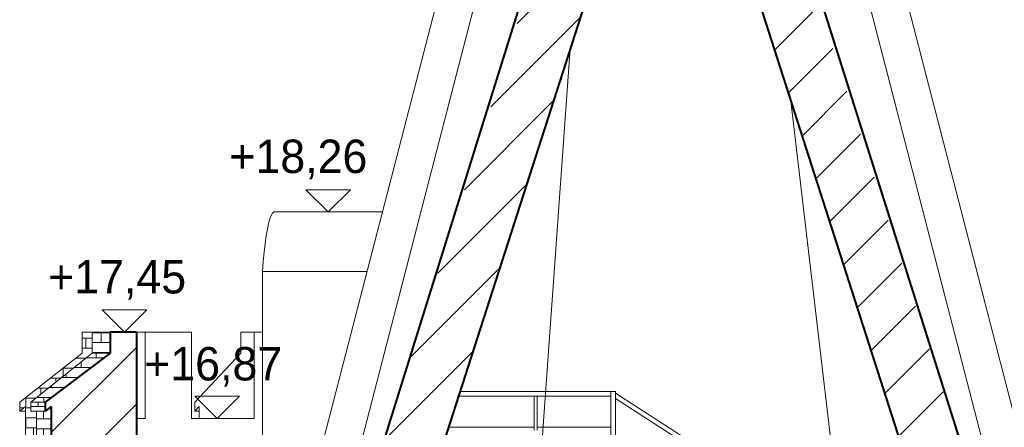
# Model space of a CAD drawing. Header units: millimetres. Extents: x 67877 to 166263, y -957 to 33454.
# Tile 77 of 98: x 77574 to 84198, y 23896 to 26640. Entities that reach past the tile are written whole.
import ezdxf

# ---------------------------------------------------------------- set-up
doc = ezdxf.new("R2010")
doc.units = ezdxf.units.MM
doc.linetypes.add('Wipeout_Contour', pattern=[1000, 0, -1000])
for name, color, linetype, lineweight in [('0_Nr_pióra__1', 7, 'Continuous', 13), ('0_Nr_pióra__101', 253, 'Continuous', 5), ('0_Nr_pióra__102', 9, 'Continuous', 5), ('0_Nr_pióra__103', 7, 'Continuous', 5), ('0_Nr_pióra__7', 7, 'Continuous', 20), ('inw_schody zewnętrzne_Nr_pióra__1', 7, 'Continuous', 13), ('inw_schody zewnętrzne_Nr_pióra__27', 7, 'Continuous', 40), ('inw_schody zewnętrzne_Nr_pióra__87', 7, 'Continuous', 13)]:
    doc.layers.add(name, color=color, linetype=linetype, lineweight=lineweight)
doc.layers.add('inw_schody zewnętrzne', color=7, linetype='Continuous')
doc.styles.add('STYL_AUTOMATYCZNY_1', font='GOTHIC.TTF')
pattern_1 = [(45, (51469.33, 7089.58), (-190.9188, 190.9188), [])]

# ---------------------------------------------------------------- blocks, each defined once
blk = doc.blocks.new('Wymiary_67_4', base_point=(766540.4, 21673.1))
at = {"layer": '0_Nr_pióra__1', "linetype": 'Continuous'}
for p, q in [((766540.4, 21673.1), (766390.4, 21823.1)), ((766390.4, 21823.1), (766690.4, 21823.1)), ((766690.4, 21823.1), (766540.4, 21673.1))]:
    blk.add_line(p, q, dxfattribs=at)
at = {"layer": '0_Nr_pióra__1', "insert": (766027.2, 21892.4), "char_height": 225, "attachment_point": 7, "style": 'STYL_AUTOMATYCZNY_1'}
blk.add_mtext('\\A1;{\\pql;\\fCentury Gothic|b0|i0|c238|p34;+17,45}', dxfattribs=at)
blk = doc.blocks.new('Wymiary_68_4', base_point=(767911.1, 22482.6))
at = {"layer": '0_Nr_pióra__1', "linetype": 'Continuous'}
for p, q in [((767911.1, 22482.6), (767761.1, 22632.6)), ((767761.1, 22632.6), (768061.1, 22632.6)), ((768061.1, 22632.6), (767911.1, 22482.6))]:
    blk.add_line(p, q, dxfattribs=at)
at = {"layer": '0_Nr_pióra__1', "insert": (767246.2, 22703), "char_height": 225, "attachment_point": 7, "style": 'STYL_AUTOMATYCZNY_1'}
blk.add_mtext('\\A1;{\\pql;\\fCentury Gothic|b0|i0|c238|p34;+18,26}', dxfattribs=at)
blk = doc.blocks.new('Wymiary_69_4', base_point=(767164.7, 21093.1))
at = {"layer": '0_Nr_pióra__1', "linetype": 'Continuous'}
for p, q in [((767164.7, 21093.1), (767014.7, 21243.1)), ((767014.7, 21243.1), (767314.7, 21243.1)), ((767314.7, 21243.1), (767164.7, 21093.1))]:
    blk.add_line(p, q, dxfattribs=at)
at = {"layer": '0_Nr_pióra__1', "insert": (766673.4, 21306.9), "char_height": 225, "attachment_point": 7, "style": 'STYL_AUTOMATYCZNY_1'}
blk.add_mtext('\\A1;{\\pql;\\fCentury Gothic|b0|i0|c238|p34;+16,87}', dxfattribs=at)

msp = doc.modelspace()

# ---------------------------------------------------------------- hatches: boundary and pattern name
at = {"layer": '0_Nr_pióra__101', "linetype": 'Continuous'}
h = msp.add_hatch(dxfattribs=at)
h.set_pattern_fill('Cegła___wiązanie_pospoli_00', color=256, style=0, pattern_type=2)
h.set_pattern_definition([(0, (78765.96, 24020.52), (0, 67), []), (90, (78765.96, 24020.52), (-201, 0), [67, -67]), (90, (78866.46, 24087.52), (-201, 0), [67, -201, 67, -67]), (90, (78816.21, 24221.52), (-100.5, 0), [67, -335])])
h.paths.add_polyline_path([(78780.483, 24036.011), (78751.433, 24005.029), (78780.483, 24005.029)])
at = {"layer": '0_Nr_pióra__102', "linetype": 'Continuous'}
h = msp.add_hatch(dxfattribs=at)
h.set_pattern_fill('Cegła___wiązanie_pospoli_00', color=256, style=0, pattern_type=2)
h.set_pattern_definition([(0, (77817.084, 24026.11), (0, 67), []), (90, (77817.08, 24026.11), (-201, 0), [67, -67]), (90, (77917.58, 24093.11), (-201, 0), [67, -201, 67, -67]), (90, (77867.33, 24227.11), (-100.5, 0), [67, -335])])
h.paths.add_polyline_path([(77686.932, 24005.029), (77669.065, 24005.029), (77648.367, 24005.029), (77648.367, 24065.029), (78060.359, 24396.011), (78060.359, 24536.011), (77993.052, 24536.011), (77993.052, 24396.011), (77573.809, 24065.029), (77573.809, 24005.029), (77613.053, 24036.011), (77613.053, 23516.209), (77686.932, 23574.535)])
h = msp.add_hatch(dxfattribs=at)
h.set_pattern_fill('Cegła___wiązanie_pospoli_00', color=256, style=0, pattern_type=2)
h.set_pattern_definition([(0, (78121.684, 24466.01), (0, 67), []), (90, (78121.68, 24466.01), (-201, 0), [67, -67]), (90, (78222.18, 24533.01), (-201, 0), [67, -201, 67, -67]), (90, (78171.93, 24667.01), (-100.5, 0), [67, -335])])
h.paths.add_polyline_path([(78060.359, 24536.011), (78060.359, 24396.011), (78079.057, 24396.011), (78126.62, 24396.011), (78183.009, 24396.011), (78183.009, 24536.011), (78126.62, 24536.011), (78079.057, 24536.011)])
h = msp.add_hatch(dxfattribs=at)
h.set_pattern_fill('Cegła___wiązanie_pospoli_00', color=256, style=0, pattern_type=2)
h.set_pattern_definition([(0, (77887.493, 24230.52), (0, 67), []), (90, (77887.5, 24230.52), (-201, 0), [67, -67]), (90, (77988, 24297.52), (-201, 0), [67, -201, 67, -67]), (90, (77937.74, 24431.52), (-100.5, 0), [67, -335])])
h.paths.add_polyline_path([(77745.591, 24065.029), (78180.06, 24393.78), (78126.62, 24396.011), (78079.057, 24396.011), (78060.359, 24396.011), (77648.367, 24065.029), (77669.065, 24065.029)])
h = msp.add_hatch(dxfattribs=at)
h.set_pattern_fill('Cegła___wiązanie_pospoli_00', color=256, style=0, pattern_type=2)
h.set_pattern_definition([(0, (77696.98, 24035.03), (0, 67), []), (90, (77696.98, 24035.03), (-201, 0), [67, -67]), (90, (77797.48, 24102.03), (-201, 0), [67, -201, 67, -67]), (90, (77747.23, 24236.03), (-100.5, 0), [67, -335])])
h.paths.add_polyline_path([(77648.367, 24065.029), (77648.367, 24005.029), (77669.065, 24005.029), (77721.715, 24005.029), (77745.591, 24005.029), (77745.591, 24065.029), (77721.715, 24065.029), (77669.065, 24065.029)])
h = msp.add_hatch(dxfattribs=at)
h.set_pattern_fill('Cegła___wiązanie_pospoli_00', color=256, style=0, pattern_type=2)
h.set_pattern_definition([(0, (77733.53, 23685.826), (0, 67), []), (90, (77733.53, 23685.83), (-201, 0), [67, -67]), (90, (77834.03, 23752.83), (-201, 0), [67, -201, 67, -67]), (90, (77783.78, 23886.83), (-100.5, 0), [67, -335])])
h.paths.add_polyline_path([(77686.932, 23565.266), (77686.932, 23547.135), (77686.932, 23515.813), (77686.932, 23455.813), (77686.932, 23356.011), (77700.215, 23356.011), (77702.828, 23356.011), (77703.271, 23356.011), (77707.443, 23356.011), (77747.582, 23356.011), (77753.705, 23356.011), (77754.69, 23356.011), (77759.617, 23356.011), (77786.536, 23356.011), (77786.536, 24036.011), (77759.617, 24015.642), (77745.591, 24005.029), (77721.715, 24005.029), (77707.443, 24005.029), (77686.932, 24005.029), (77686.932, 23574.535), (77686.932, 23574.509)])

# ---------------------------------------------------------------- linework, layer by layer
at = {"layer": 'inw_schody zewnętrzne_Nr_pióra__1', "linetype": 'Continuous'}
for p, q in [((79248.783, 25267.887), (79240.678, 25229.881)), ((79257.208, 25298.67), (79248.783, 25267.887)), ((79232.96, 25184.96), (79225.691, 25133.49)), ((79240.678, 25229.881), (79232.96, 25184.96)), ((79225.691, 25133.49), (79218.93, 25075.889)), ((79218.93, 25075.889), (79212.733, 25012.625)), ((79212.733, 25012.625), (79207.149, 24944.213)), ((79207.149, 24944.213), (79207.149, 22856.011))]:
    msp.add_line(p, q, dxfattribs=at)
at = {"layer": 'inw_schody zewnętrzne_Nr_pióra__27', "linetype": 'Continuous'}
for p, q in [((78183.009, 24536.011), (78183.009, 24396.011)), ((78183.009, 24396.011), (77745.591, 24065.029)), ((77745.591, 24065.029), (77745.591, 24005.029)), ((77786.536, 24036.011), (77745.591, 24005.029)), ((77786.536, 24036.011), (77786.536, 23356.011))]:
    msp.add_line(p, q, dxfattribs=at)
at = {"layer": 'inw_schody zewnętrzne_Nr_pióra__27', "linetype": 'Continuous', "flags": 128}
msp.add_lwpolyline([(78359.915, 24536.011), (78196.747, 24536.011), (78183.009, 24536.011)], dxfattribs=at)
at = {"layer": 'inw_schody zewnętrzne_Nr_pióra__87', "linetype": 'Continuous'}
for p, q in [((77993.052, 24396.011), (77993.052, 24536.011)), ((77993.052, 24536.011), (78060.359, 24536.011)), ((78060.359, 24536.011), (78079.057, 24536.011)), ((78060.359, 24396.011), (78060.359, 24536.011)), ((78079.057, 24536.011), (78126.62, 24536.011)), ((78126.62, 24536.011), (78183.009, 24536.011)), ((78359.915, 24536.011), (78417.359, 24536.011)), ((78417.359, 24536.011), (78417.359, 23956.011)), ((78498.234, 24536.011), (78417.359, 24536.011)), ((78583.319, 24536.011), (78498.234, 24536.011)), ((78677.367, 24536.011), (78583.319, 24536.011)), ((78728.748, 24536.011), (78677.367, 24536.011)), ((79061.77, 24396.011), (79061.77, 24536.011)), ((79061.77, 24536.011), (79150.598, 24536.011)), ((79150.412, 23956.011), (79150.412, 24536.011)), ((79207.149, 24536.011), (79150.598, 24536.011)), ((77648.367, 24065.029), (78060.359, 24396.011)), ((78079.057, 24396.011), (78060.359, 24396.011)), ((78126.62, 24396.011), (78079.057, 24396.011)), ((78183.009, 24396.011), (78126.62, 24396.011)), ((77648.367, 24065.029), (77669.065, 24065.029)), ((77648.367, 24005.029), (77648.367, 24065.029)), ((77669.065, 24065.029), (77721.715, 24065.029)), ((77721.715, 24065.029), (77745.591, 24065.029)), ((77648.367, 24005.029), (77669.065, 24005.029)), ((77669.065, 24005.029), (77721.715, 24005.029)), ((77686.932, 23515.813), (77686.932, 24005.029)), ((77721.715, 24005.029), (77745.591, 24005.029)), ((78728.748, 23956.011), (78728.962, 23956.011)), ((78844.601, 23956.011), (78728.962, 23956.011)), ((78960.621, 23956.011), (78844.601, 23956.011)), ((79084.604, 23956.011), (78960.621, 23956.011)), ((79150.412, 23956.011), (79084.604, 23956.011))]:
    msp.add_line(p, q, dxfattribs=at)

# ---------------------------------------------------------------- block references
at = {"linetype": 'Continuous'}
msp.add_blockref('Wymiary_67_4', (78278.331, 24536.011), dxfattribs=at)

# ---------------------------------------------------------------- wipeouts: each hides what was drawn before it
at = {"linetype": 'Wipeout_Contour', "ltscale": 5399016.313398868}
msp.add_wipeout([(82276.969, 27601.889), (84001.087, 22233.391), (84197.384, 22856.011), (82617.599, 27781.315), (82513.009, 28201.889), (81394.928, 28201.889), (81648.663, 27601.889)], dxfattribs=at).dxf.layer = 'inw_schody zewnętrzne'
at = {"linetype": 'Wipeout_Contour', "ltscale": 3072585.427460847}
msp.add_wipeout([(79283.713, 25345.478), (79274.745, 25337.623), (79826.97, 25337.623), (79835.938, 25345.478)], dxfattribs=at).dxf.layer = 'inw_schody zewnętrzne'
at = {"linetype": 'Wipeout_Contour', "ltscale": 3067659.948250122}
msp.add_wipeout([(78359.915, 23358.829), (78381.921, 23358.829), (78381.921, 23956.011), (78359.915, 23956.011)], dxfattribs=at).dxf.layer = 'inw_schody zewnętrzne'

# ---------------------------------------------------------------- next in the draw order: hatches: boundary and pattern name
at = {"layer": 'inw_schody zewnętrzne_Nr_pióra__1', "linetype": 'Continuous'}
h = msp.add_hatch(dxfattribs=at)
h.set_pattern_fill('Bloczki_ceramiczne_0004', color=256, style=0, pattern_type=2)
h.set_pattern_definition(pattern_1)
h.paths.add_polyline_path([(82276.969, 27601.889), (84001.087, 22233.391), (84197.384, 22856.011), (82617.599, 27781.315), (82513.009, 28201.889), (81394.928, 28201.889), (81648.663, 27601.889)])
h = msp.add_hatch(dxfattribs=at)
h.set_pattern_fill('Bloczki_ceramiczne_0004', color=256, style=0, pattern_type=2)
h.set_pattern_definition(pattern_1)
h.paths.add_polyline_path([(78183.009, 24336.011), (77786.536, 24036.011), (77786.536, 23356.011), (78196.747, 23356.011), (78359.915, 23356.011), (78359.915, 24536.011), (78196.747, 24536.011), (78183.009, 24536.011), (78183.009, 24396.011)])

# ---------------------------------------------------------------- next in the draw order: linework, layer by layer
for p, q in [((79265.886, 25321.978), (79257.208, 25298.67)), ((79274.745, 25337.623), (79265.886, 25321.978)), ((79283.713, 25345.478), (79274.745, 25337.623))]:
    msp.add_line(p, q, dxfattribs=at)
at = {"layer": 'inw_schody zewnętrzne_Nr_pióra__27', "linetype": 'Continuous'}
msp.add_line((78359.915, 24536.011), (78359.915, 23356.011), dxfattribs=at)
at = {"layer": 'inw_schody zewnętrzne_Nr_pióra__87', "linetype": 'Continuous'}
for p, q in [((78381.921, 23956.011), (78359.915, 23956.011)), ((78417.125, 23956.011), (78381.921, 23956.011))]:
    msp.add_line(p, q, dxfattribs=at)

# ---------------------------------------------------------------- next in the draw order: wipeouts: each hides what was drawn before it
at = {"linetype": 'Wipeout_Contour', "ltscale": 3064595.423924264}
msp.add_wipeout([(77613.053, 24036.011), (77573.809, 24005.029), (77578.795, 24005.029), (77613.053, 24032.106)], dxfattribs=at).dxf.layer = 'inw_schody zewnętrzne'
at = {"linetype": 'Wipeout_Contour', "ltscale": 2301972.829172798}
msp.add_wipeout([(78751.433, 24005.029), (78780.483, 24005.029), (78780.483, 24036.011)], dxfattribs=at).dxf.layer = 'inw_schody zewnętrzne'

# ---------------------------------------------------------------- next in the draw order: linework, layer by layer
at = {"layer": 'inw_schody zewnętrzne_Nr_pióra__87', "linetype": 'Continuous'}
for p, q in [((78728.748, 24536.011), (78728.748, 23956.011)), ((77573.809, 24065.029), (77993.052, 24396.011)), ((78751.433, 24065.029), (79061.77, 24396.011)), ((77573.809, 24005.029), (77573.809, 24065.029)), ((78751.433, 24005.029), (78751.433, 24065.029)), ((77613.053, 24036.011), (77573.809, 24005.029)), ((77578.795, 24005.029), (77573.809, 24005.029)), ((77596.701, 24005.029), (77578.795, 24005.029)), ((77613.053, 24005.029), (77596.701, 24005.029)), ((77613.053, 23516.209), (77613.053, 24036.011)), ((78780.483, 24036.011), (78751.433, 24005.029)), ((78780.483, 24005.029), (78751.433, 24005.029)), ((78780.483, 23956.011), (78780.483, 24036.011))]:
    msp.add_line(p, q, dxfattribs=at)

# ---------------------------------------------------------------- next in the draw order: block references
at = {"linetype": 'Continuous'}
msp.add_blockref('Wymiary_69_4', (78902.611, 23956.011), dxfattribs=at)

# ---------------------------------------------------------------- next in the draw order: texts
at = {"layer": '0_Nr_pióra__7', "linetype": 'Continuous', "insert": (79137.958, 23433.999), "char_height": 225, "attachment_point": 8, "style": 'STYL_AUTOMATYCZNY_1'}
msp.add_mtext('\\A1;{\\pqc;\\fCentury Gothic|b0|i0|c238|p34;1,8\\fCentury Gothic|b0|i0|c238|p34;\\A1{\\H.66x;\\So^  ;}}', dxfattribs=at)

# ---------------------------------------------------------------- next in the draw order: wipeouts: each hides what was drawn before it
at = {"linetype": 'Wipeout_Contour', "ltscale": 3077273.764967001}
msp.add_wipeout([(79726.248, 22856.011), (80124.502, 22856.011), (81648.663, 27601.889), (81394.928, 28101.889)], dxfattribs=at).dxf.layer = 'inw_schody zewnętrzne'

# ---------------------------------------------------------------- next in the draw order: hatches: boundary and pattern name
at = {"layer": 'inw_schody zewnętrzne_Nr_pióra__1', "linetype": 'Continuous'}
h = msp.add_hatch(dxfattribs=at)
h.set_pattern_fill('Bloczki_ceramiczne_0004', color=256, style=0, pattern_type=2)
h.set_pattern_definition(pattern_1)
h.paths.add_polyline_path([(79726.248, 22856.011), (80124.502, 22856.011), (81648.663, 27601.889), (81394.928, 28101.889)])

# ---------------------------------------------------------------- next in the draw order: linework, layer by layer
at = {"layer": '0_Nr_pióra__103', "linetype": 'Continuous'}
for p, q in [((81036.016, 23896.011), (80458.503, 23896.011)), ((81036.016, 23876.011), (81036.016, 23896.011)), ((81056.016, 23876.011), (81056.016, 23896.011))]:
    msp.add_line(p, q, dxfattribs=at)
at = {"layer": 'inw_schody zewnętrzne_Nr_pióra__1', "linetype": 'Continuous'}
for p, q in [((79283.713, 25345.478), (80014.436, 25345.478)), ((79207.149, 24944.213), (79910.645, 24944.213))]:
    msp.add_line(p, q, dxfattribs=at)

# ---------------------------------------------------------------- next in the draw order: block references
at = {"linetype": 'Continuous'}
msp.add_blockref('Wymiary_68_4', (79649.075, 25345.478), dxfattribs=at)

# ---------------------------------------------------------------- next in the draw order: wipeouts: each hides what was drawn before it
at = {"linetype": 'Wipeout_Contour', "ltscale": 3079073.490648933}
msp.add_wipeout([(80868.576, 24106.011), (81552.092, 24106.011), (81552.092, 24136.011), (80878.211, 24136.011)], dxfattribs=at)

# ---------------------------------------------------------------- next in the draw order: linework, layer by layer
at = {"layer": '0_Nr_pióra__103', "linetype": 'Continuous'}
for p, q in [((81036.016, 23896.011), (81036.016, 24106.011)), ((81056.016, 23896.011), (81056.016, 24106.011))]:
    msp.add_line(p, q, dxfattribs=at)
at = {"layer": 'inw_schody zewnętrzne_Nr_pióra__27', "linetype": 'Continuous'}
msp.add_line((81394.928, 28201.889), (79726.248, 22856.011), dxfattribs=at)
at = {"layer": 'inw_schody zewnętrzne_Nr_pióra__87', "linetype": 'Continuous'}
msp.add_line((81035.089, 23057.504), (81276.624, 26443.447), dxfattribs=at)

# ---------------------------------------------------------------- next in the draw order: wipeouts: each hides what was drawn before it
at = {"linetype": 'Wipeout_Contour', "ltscale": 2310398.247784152}
msp.add_wipeout([(81567.092, 24136.011), (81582.092, 24126.341), (81582.092, 24136.011)], dxfattribs=at)

# ---------------------------------------------------------------- next in the draw order: wipeouts: each hides what was drawn before it
at = {"linetype": 'Wipeout_Contour', "ltscale": 3854426.259759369}
msp.add_wipeout([(81582.092, 24090.648), (82850.837, 23272.744), (82852.092, 23274.691), (82852.092, 23307.629), (81582.092, 24126.341)], dxfattribs=at)

# ---------------------------------------------------------------- next in the draw order: linework, layer by layer
at = {"layer": 'inw_schody zewnętrzne_Nr_pióra__27', "linetype": 'Continuous'}
for p, q in [((82513.009, 28201.889), (84199.384, 22856.011)), ((82276.969, 27601.889), (84001.087, 22233.391))]:
    msp.add_line(p, q, dxfattribs=at)
at = {"layer": 'inw_schody zewnętrzne_Nr_pióra__87', "linetype": 'Continuous'}
for p, q in [((84555.121, 22856.011), (81972.816, 32839.404)), ((84313.087, 22793.407), (81962.816, 31879.736)), ((83120.019, 23056.011), (82761.902, 26091.92))]:
    msp.add_line(p, q, dxfattribs=at)

# ---------------------------------------------------------------- next in the draw order: wipeouts: each hides what was drawn before it
at = {"linetype": 'Wipeout_Contour', "ltscale": 4620620.220112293}
msp.add_wipeout([(81552.092, 24145.681), (81552.092, 23045.681), (81567.092, 23036.011), (81567.092, 23047.959), (81582.092, 23038.151), (81582.092, 24126.341)], dxfattribs=at)

# ---------------------------------------------------------------- next in the draw order: linework, layer by layer
at = {"layer": '0_Nr_pióra__103', "linetype": 'Continuous'}
for p, q in [((81552.092, 24136.011), (80535.58, 24136.011)), ((81552.092, 24136.011), (81567.092, 24136.011)), ((81552.092, 24106.011), (81552.092, 24136.011)), ((81567.092, 24136.011), (81582.092, 24136.011)), ((81582.092, 24126.341), (81582.092, 24136.011)), ((81582.092, 24090.648), (81582.092, 24126.341)), ((82852.092, 23307.629), (81582.092, 24126.341)), ((81552.092, 24106.011), (80525.945, 24106.011)), ((81552.092, 23056.011), (81552.092, 24106.011)), ((81582.092, 23038.151), (81582.092, 24090.648)), ((83081.109, 23124.298), (81582.092, 24090.648)), ((81552.092, 23896.011), (81056.016, 23896.011))]:
    msp.add_line(p, q, dxfattribs=at)
at = {"layer": 'inw_schody zewnętrzne_Nr_pióra__27', "linetype": 'Continuous'}
msp.add_line((81648.663, 27601.889), (79924.544, 22233.391), dxfattribs=at)
at = {"layer": 'inw_schody zewnętrzne_Nr_pióra__87', "linetype": 'Continuous'}
for p, q in [((81953.913, 32843.647), (79370.51, 22856.011)), ((81962.816, 31879.736), (79612.545, 22793.407))]:
    msp.add_line(p, q, dxfattribs=at)

doc.saveas('drawing.dxf')
